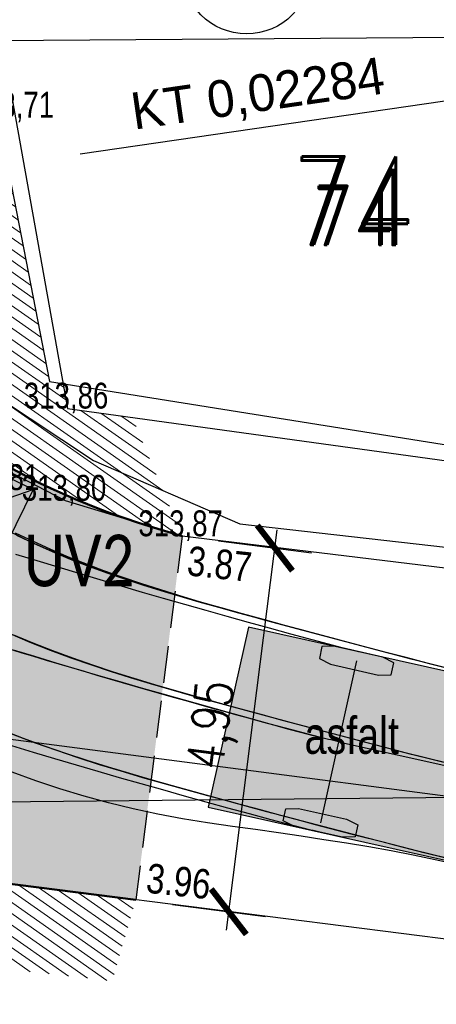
# Model space of a CAD drawing. Extents: x -783215 to -782699, y -1044860 to -1044498.
# Tile 27 of 60: x -783057.12 to -783051.47, y -1044726.63 to -1044713.29. Entities that reach past the tile are written whole.
import ezdxf
from ezdxf.enums import TextEntityAlignment as Align

# ---------------------------------------------------------------- set-up
doc = ezdxf.new("R2010")
doc.units = 0
doc.header["$MEASUREMENT"] = 0
doc.header["$PDSIZE"] = 0.2
doc.linetypes.add('ČÁRKOVANÁ', pattern=[0.75, 0.5, -0.25])
doc.layers.get('0').update_dxf_attribs({"linetype": 'CONTINUOUS'})
doc.layers.get('Defpoints').update_dxf_attribs({"linetype": 'CONTINUOUS'})
for name, color, linetype in [('51_DRAHY_KOL_SITUACE', 21, 'CONTINUOUS'), ('51_OSY_NAPRAV_SITUACE', 51, 'CONTINUOUS'), ('51_VNEJSI_OBRYS_SITUACE', 4, 'CONTINUOUS'), ('51_VOZIDLO', 7, 'CONTINUOUS'), ('51_VOZIDLO_INITIAL_POS', 7, 'CONTINUOUS'), ('A_kóty', 1, 'CONTINUOUS'), ('A_PŘÍČNÉ ŘEZY', 6, 'CONTINUOUS'), ('A_výšky a sklony', 1, 'CONTINUOUS'), ('C3D_Trasa-Popisy trasy', 1, 'CONTINUOUS'), ('K-HRANA KOMUNIKACE', 1, 'CONTINUOUS'), ('KN_POZEMKY 500', 140, 'CONTINUOUS'), ('KN_čísla parcel', 140, 'CONTINUOUS'), ('S_CETIN_METALIKA', 6, 'SDELSPOJO'), ('S_KAN_NÁVRH_ZN', 24, 'CONTINUOUS'), ('S_VODA', 150, 'VODVPITO'), ('Z_hrany ploch', 7, 'CONTINUOUS'), ('Z_oploceni', 64, 'PLOTDRTL'), ('Z_Popisy', 7, 'CONTINUOUS')]:
    doc.layers.add(name, color=color, linetype=linetype)
for name, color, linetype, lineweight in [('K_VOZOVKA', 242, 'CONTINUOUS', 50), ('KN_hranice pozemků', 140, 'CONTINUOUS', 30), ('S_UV NOVÉ', 14, 'CONTINUOUS', 30), ('Z_VÝŠKY', 7, 'CONTINUOUS', 9), ('Z_VÝŠKY NETISK', 252, 'CONTINUOUS', 9), ('šrafy-živice', 9, 'CONTINUOUS', 13)]:
    doc.layers.add(name, color=color, linetype=linetype, lineweight=lineweight)
doc.layers.add('šrafy zeleň', color=7, linetype='CONTINUOUS', lineweight=13, true_color=0xdaf1b1)
doc.styles.add('Legend', font='calibri.ttf')
doc.styles.add('ROMAND', font='romand', dxfattribs={"height": 0.2})
doc.styles.add('ROMANS', font='romans.shx', dxfattribs={"width": 0.8})
doc.styles.add('Style-cs_Working', font='cs_Working.shx')
doc.styles.add('znacky', font='arial.ttf')
doc.linetypes.add('PLOTDRTL', pattern='A,5,[95,civil.shx,S=1,R=0,X=0,Y=0],5', length=10)
doc.linetypes.add('SDELSPOJO', pattern='A,7,-6,[31,civil.shx,S=1,R=0,X=0,Y=0],-6', length=19)
doc.linetypes.add('VODVPITO', pattern='A,7,-6.5,[2,civil.shx,S=1,R=0,X=0,Y=0],-6.5', length=20)
doc.dimstyles.new('situ 250', dxfattribs={"dimscale": 0.25, "dimtxt": 2, "dimasz": 2.2, "dimexe": 2, "dimexo": 2, "dimgap": 0.8, "dimtad": 1, "dimrnd": 0.05, "dimzin": 3, "dimtxsty": 'ROMANS', "dimblk": 'ARCHTICK', "dimcen": 0.09, "dimdle": 1, "dimadec": 1, "dimazin": 3, "dimtfac": 1, "dimtofl": 0, "dimtmove": 0, "dimatfit": 2, "dimldrblk": 'TerminatorOpen_0.5', "dimfxl": 4, "dimfxlon": 1, "dimfrac": 2, "dimtzin": 3, "dimarcsym": 0})
pattern_1 = [(145, (0, 0), (-0.071697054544, -0.102394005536), [])]

# ---------------------------------------------------------------- blocks, each defined once
blk = doc.blocks.new('AeccTickCircle')
at = {"color": 0, "linetype": 'ByBlock', "lineweight": -2}
blk.add_circle((0, 0), 0.5, dxfattribs=at)
blk = doc.blocks.new('UV')
at = {"layer": 'S_KAN_NÁVRH_ZN', "linetype": 'Continuous', "lineweight": 30, "ltscale": 0.7}
h = blk.add_hatch(color=256, dxfattribs=at)
h.dxf.hatch_style = 1
h.paths.add_polyline_path([(-0.8, 0.4), (-0.8, -0.4), (0, -0.4)])
blk.add_lwpolyline([(-0.8, 0.4), (0, 0.4), (0, -0.4), (-0.8, -0.4), (-0.8, 0.4), (0, -0.4)], dxfattribs=at)
blk = doc.blocks.new('_ArchTick')
at = {"color": 0, "linetype": 'ByBlock', "const_width": 0.15}
blk.add_lwpolyline([(-0.5, -0.5), (0.5, 0.5)], dxfattribs=at)
blk = doc.blocks.new('*D100')
at = {"layer": 'A_kóty', "color": 0, "linetype": 'ByBlock', "lineweight": -2, "ltscale": 2500, "transparency": 16777216}
for p, q in [((-783054.32, -1044725.621), (-783053.632, -1044720.198)), ((-783054.426, -1044720.349), (-783053.167, -1044720.509)), ((-783055.051, -1044725.276), (-783053.792, -1044725.436))]:
    blk.add_line(p, q, dxfattribs=at)
at = {"layer": 'Defpoints', "color": 0, "linetype": 'ByBlock', "ltscale": 2500, "transparency": 16777216}
for p in [(-783054.922, -1044720.286), (-783053.663, -1044720.446), (-783055.547, -1044725.213)]:
    blk.add_point(p, dxfattribs=at)
at = {"layer": 'A_kóty', "color": 0, "linetype": 'ByBlock', "lineweight": -2, "ltscale": 2500, "transparency": 16777216, "xscale": 0.55, "yscale": 0.55, "zscale": 0.55}
for p, rotation in [((-783053.663, -1044720.446), 82.76691656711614), ((-783054.288, -1044725.373), 262.7669165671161)]:
    blk.add_blockref('_ArchTick', p, dxfattribs=dict(at, rotation=rotation))
at = {"layer": 'A_kóty', "color": 0, "linetype": 'ByBlock', "ltscale": 2500, "transparency": 16777216, "insert": (-783054.469, -1044722.847), "char_height": 0.5, "attachment_point": 5, "rotation": 82.7669, "style": 'ROMANS'}
blk.add_mtext('4,95', dxfattribs=at)
blk = doc.blocks.new('TerminatorOpen_0.5')
at = {"color": 0, "linetype": 'ByBlock', "lineweight": -2}
for q in [(-1, 0.25), (-1, 0), (-1, -0.25)]:
    blk.add_line((0, 0), q, dxfattribs=at)

msp = doc.modelspace()

# ---------------------------------------------------------------- hatches: boundary and pattern name
at = {"layer": '51_VOZIDLO', "linetype": 'ByBlock', "true_color": 0x2f8dd0, "transparency": 33554560}
h = msp.add_hatch(color=142, dxfattribs=at)
h.dxf.hatch_style = 2
h.paths.add_polyline_path([(-783054.566, -1044723.956), (-783044.905, -1044726.118), (-783044.359, -1044723.678), (-783054.02, -1044721.516)])
at = {"layer": '51_VOZIDLO', "linetype": 'ByBlock', "transparency": 33554560}
h = msp.add_hatch(color=9, dxfattribs=at)
h.dxf.hatch_style = 2
h.paths.add_polyline_path([(-783052.852, -1044721.777), (-783053.024, -1044721.782), (-783053.06, -1044721.944), (-783052.907, -1044722.021), (-783052.256, -1044722.167), (-783052.084, -1044722.163), (-783052.048, -1044722), (-783052.201, -1044721.923)])
h = msp.add_hatch(color=9, dxfattribs=at)
h.dxf.hatch_style = 2
h.paths.add_polyline_path([(-783053.398, -1044724.217), (-783053.552, -1044724.14), (-783053.515, -1044723.977), (-783053.343, -1044723.973), (-783052.693, -1044724.119), (-783052.539, -1044724.196), (-783052.576, -1044724.358), (-783052.747, -1044724.363)])
at = {"layer": 'šrafy zeleň', "linetype": 'ByBlock', "ltscale": 2500}
h = msp.add_hatch(dxfattribs=at)
h.set_pattern_fill('ANSI31', color=256, angle=100)
h.set_pattern_definition(pattern_1)
edge = h.paths.add_edge_path()
edge.add_line((-783063.031, -1044704.639), (-783063.395, -1044704.74))
edge.add_line((-783063.395, -1044704.74), (-783062.312, -1044712.219))
edge.add_arc((-783054.833, -1044711.31), 7.533, 186.9327, 207.0515)
edge.add_line((-783061.543, -1044714.736), (-783063.031, -1044704.639))
edge = h.paths.add_edge_path()
edge.add_line((-783061.962, -1044706.945), (-783062.29, -1044704.595))
edge.add_line((-783062.29, -1044704.595), (-783062.041, -1044704.365))
edge.add_line((-783062.041, -1044704.365), (-783063.031, -1044704.639))
edge.add_line((-783063.031, -1044704.639), (-783061.543, -1044714.736))
edge.add_arc((-783052.444, -1044710.587), 10, 204.5093, 224.0179)
edge.add_line((-783059.635, -1044717.536), (-783060.565, -1044713.644))
edge.add_line((-783060.565, -1044713.644), (-783061.962, -1044706.945))
h.paths.add_polyline_path([(-783059.47, -1044704.15), (-783061.605, -1044704.245), (-783062.041, -1044704.365), (-783062.29, -1044704.595), (-783061.962, -1044706.945), (-783060.565, -1044713.644), (-783057.429, -1044714.552), (-783057.62, -1044713.57)])
edge = h.paths.add_edge_path()
edge.add_line((-783057.429, -1044714.552), (-783060.565, -1044713.644))
edge.add_line((-783060.565, -1044713.644), (-783059.635, -1044717.536))
edge.add_arc((-783052.444, -1044710.587), 10, 224.0179, 232.4799)
edge.add_arc((-783052.308, -1044710.368), 10.257, 232.6255, 255.2357)
edge.add_line((-783054.922, -1044720.286), (-783055.596, -1044718.677))
edge.add_line((-783055.596, -1044718.677), (-783056.475, -1044718.556))
edge.add_line((-783056.475, -1044718.556), (-783056.535, -1044718.219))
edge.add_line((-783056.535, -1044718.219), (-783056.72, -1044718.19))
edge.add_line((-783056.72, -1044718.19), (-783057.429, -1044714.552))
h.paths.add_polyline_path([(-783059.508, -1044703.992), (-783060.727, -1044704.002), (-783061.605, -1044704.245), (-783059.47, -1044704.15)])
h = msp.add_hatch(dxfattribs=at)
h.set_pattern_fill('ANSI31', color=256, angle=100)
h.set_pattern_definition(pattern_1)
edge = h.paths.add_edge_path()
edge.add_arc((-783061.107, -1044730.556), 6, 112.8186, 136.8471)
edge.add_line((-783065.484, -1044726.452), (-783065.749, -1044726.734))
edge.add_line((-783065.749, -1044726.734), (-783065.67, -1044729.196))
edge.add_line((-783065.67, -1044729.196), (-783063.434, -1044725.025))
edge = h.paths.add_edge_path()
edge.add_arc((-783061.107, -1044730.556), 6, 82.6907, 112.8186)
edge.add_line((-783063.434, -1044725.025), (-783065.67, -1044729.196))
edge.add_line((-783065.67, -1044729.196), (-783061.503, -1044725.676))
edge.add_line((-783061.503, -1044725.676), (-783055.87, -1044726.313))
edge.add_line((-783055.87, -1044726.313), (-783055.547, -1044725.213))
edge.add_line((-783055.547, -1044725.213), (-783060.344, -1044724.604))
at = {"layer": 'šrafy-živice', "ltscale": 0.2}
h = msp.add_hatch(color=256, dxfattribs=at)
h.dxf.hatch_style = 1
edge = h.paths.add_edge_path()
edge.add_line((-783070.118, -1044674.252), (-783086.415, -1044653.592))
edge.add_line((-783086.415, -1044653.592), (-783087.947, -1044651.65))
edge.add_arc((-783084.721, -1044649.139), 4.088, 143.0091, 217.8897, ccw=False)
edge.add_line((-783087.986, -1044646.68), (-783088.419, -1044646.43))
edge.add_arc((-783084.72, -1044649.142), 4.587, 143.751, 217.8935)
edge.add_line((-783088.34, -1044651.96), (-783086.808, -1044653.901))
edge.add_line((-783086.808, -1044653.901), (-783091.961, -1044657.963))
edge.add_line((-783091.961, -1044657.963), (-783096.428, -1044653.152))
edge.add_arc((-783098.993, -1044655.533), 3.5, 42.8727, 67.4806)
edge.add_line((-783097.652, -1044652.3), (-783098.029, -1044652.144))
edge.add_line((-783098.029, -1044652.144), (-783098.201, -1044652.588))
edge.add_line((-783098.201, -1044652.588), (-783098.209, -1044652.611))
edge.add_line((-783098.209, -1044652.611), (-783097.844, -1044652.762))
edge.add_arc((-783098.993, -1044655.533), 3, 12.7821, 67.4806, ccw=False)
edge.add_line((-783096.067, -1044654.87), (-783091.192, -1044676.357))
edge.add_arc((-783093.143, -1044676.799), 2, -83.6199, 12.7821, ccw=False)
edge.add_line((-783092.92, -1044678.787), (-783093.417, -1044678.843))
edge.add_line((-783093.417, -1044678.843), (-783092.973, -1044682.818))
edge.add_line((-783092.973, -1044682.818), (-783075.843, -1044680.902))
edge.add_arc((-783075.51, -1044683.884), 3, 8.2414, 96.3801, ccw=False)
edge.add_line((-783072.541, -1044683.454), (-783067.717, -1044716.761))
edge.add_arc((-783073.655, -1044717.621), 6, -43.1529, 8.2414, ccw=False)
edge.add_line((-783069.277, -1044721.725), (-783072.712, -1044725.388))
edge.add_arc((-783063.958, -1044733.596), 12, 136.8471, 187.7607)
edge.add_line((-783075.848, -1044735.216), (-783075.652, -1044736.654))
edge.add_line((-783075.652, -1044736.654), (-783070.963, -1044736.015))
edge.add_line((-783070.963, -1044736.015), (-783071.022, -1044735.567))
edge.add_arc((-783065.073, -1044734.785), 6, 136.8471, 187.4869, ccw=False)
edge.add_line((-783069.45, -1044730.682), (-783065.484, -1044726.452))
edge.add_arc((-783061.107, -1044730.556), 6, 82.6908, 136.847, ccw=False)
edge.add_line((-783060.344, -1044724.604), (-783055.547, -1044725.213))
edge.add_line((-783055.547, -1044725.213), (-783054.922, -1044720.286))
edge.add_arc((-783052.411, -1044710.567), 10.038, 189.47, 255.5127, ccw=False)
edge.add_line((-783062.312, -1044712.219), (-783066.638, -1044682.347))
edge.add_arc((-783083.463, -1044684.784), 17, 8.2414, 38.2827)
edge = h.paths.add_edge_path(flags=16)
edge.add_line((-783087.592, -1044671.888), (-783089.061, -1044665.413))
edge.add_arc((-783088.085, -1044665.192), 1, 38.2452, 192.7821, ccw=False)
edge.add_line((-783087.3, -1044664.573), (-783083.19, -1044669.787))
edge.add_arc((-783085.154, -1044671.335), 2.5, -167.2179, 38.2452, ccw=False)

# ---------------------------------------------------------------- linework, layer by layer
at = {"linetype": 'ByBlock'}
msp.add_arc((-783021.507, -1044604.192), 122.935, 252.41642, 255.0874, dxfattribs=at)
at = {"layer": '51_DRAHY_KOL_SITUACE', "linetype": 'ByBlock'}
for p, q in [((-783057, -1044720.351), (-783057.227, -1044720.242)), ((-783056.923, -1044720.389), (-783057.162, -1044720.274)), ((-783056.765, -1044720.456), (-783057, -1044720.351)), ((-783056.68, -1044720.498), (-783056.923, -1044720.389)), ((-783056.888, -1044720.621), (-783057.174, -1044720.534)), ((-783056.523, -1044720.557), (-783056.765, -1044720.456)), ((-783056.435, -1044720.6), (-783056.68, -1044720.498)), ((-783056.275, -1044720.655), (-783056.523, -1044720.557)), ((-783056.603, -1044720.707), (-783056.888, -1044720.621)), ((-783056.317, -1044720.793), (-783056.603, -1044720.707)), ((-783056.187, -1044720.696), (-783056.435, -1044720.6)), ((-783056.02, -1044720.749), (-783056.275, -1044720.655)), ((-783055.937, -1044720.786), (-783056.187, -1044720.696)), ((-783056.03, -1044720.878), (-783056.317, -1044720.793)), ((-783055.76, -1044720.84), (-783056.02, -1044720.749)), ((-783055.699, -1044720.868), (-783055.937, -1044720.786)), ((-783055.495, -1044720.928), (-783055.76, -1044720.84)), ((-783055.744, -1044720.962), (-783056.03, -1044720.878)), ((-783055.457, -1044721.046), (-783055.744, -1044720.962)), ((-783055.454, -1044720.947), (-783055.699, -1044720.868)), ((-783055.224, -1044721.013), (-783055.495, -1044720.928)), ((-783055.204, -1044721.025), (-783055.454, -1044720.947)), ((-783055.171, -1044721.129), (-783055.457, -1044721.046)), ((-783054.95, -1044721.096), (-783055.224, -1044721.013)), ((-783054.948, -1044721.102), (-783055.204, -1044721.025)), ((-783054.671, -1044721.177), (-783054.95, -1044721.096)), ((-783054.688, -1044721.178), (-783054.948, -1044721.102)), ((-783054.884, -1044721.211), (-783055.171, -1044721.129)), ((-783054.596, -1044721.293), (-783054.884, -1044721.211)), ((-783054.422, -1044721.252), (-783054.688, -1044721.178)), ((-783054.389, -1044721.256), (-783054.671, -1044721.177)), ((-783054.309, -1044721.374), (-783054.596, -1044721.293)), ((-783054.153, -1044721.327), (-783054.422, -1044721.252)), ((-783054.102, -1044721.336), (-783054.389, -1044721.256)), ((-783054.021, -1044721.454), (-783054.309, -1044721.374)), ((-783053.879, -1044721.401), (-783054.153, -1044721.327)), ((-783053.815, -1044721.416), (-783054.102, -1044721.336)), ((-783053.734, -1044721.533), (-783054.021, -1044721.454)), ((-783053.602, -1044721.475), (-783053.879, -1044721.401)), ((-783053.527, -1044721.495), (-783053.815, -1044721.416)), ((-783053.322, -1044721.551), (-783053.602, -1044721.475)), ((-783053.239, -1044721.573), (-783053.527, -1044721.495)), ((-783053.446, -1044721.612), (-783053.734, -1044721.533)), ((-783053.157, -1044721.69), (-783053.446, -1044721.612)), ((-783053.039, -1044721.627), (-783053.322, -1044721.551)), ((-783052.951, -1044721.651), (-783053.239, -1044721.573)), ((-783052.751, -1044721.704), (-783053.039, -1044721.627)), ((-783052.869, -1044721.767), (-783053.157, -1044721.69)), ((-783052.663, -1044721.727), (-783052.951, -1044721.651)), ((-783052.835, -1044721.776), (-783052.869, -1044721.767)), ((-783052.801, -1044721.785), (-783052.835, -1044721.776)), ((-783052.463, -1044721.78), (-783052.751, -1044721.704)), ((-783052.374, -1044721.803), (-783052.663, -1044721.727)), ((-783052.174, -1044721.856), (-783052.463, -1044721.78)), ((-783052.767, -1044721.793), (-783052.801, -1044721.785)), ((-783052.733, -1044721.802), (-783052.767, -1044721.793)), ((-783052.699, -1044721.81), (-783052.733, -1044721.802)), ((-783052.664, -1044721.819), (-783052.699, -1044721.81)), ((-783052.63, -1044721.827), (-783052.664, -1044721.819)), ((-783052.596, -1044721.835), (-783052.63, -1044721.827)), ((-783052.561, -1044721.843), (-783052.596, -1044721.835)), ((-783052.527, -1044721.85), (-783052.561, -1044721.843)), ((-783052.085, -1044721.879), (-783052.374, -1044721.803)), ((-783051.885, -1044721.931), (-783052.174, -1044721.856)), ((-783051.797, -1044721.954), (-783052.085, -1044721.879)), ((-783051.596, -1044722.005), (-783051.885, -1044721.931)), ((-783051.508, -1044722.028), (-783051.797, -1044721.954)), ((-783051.307, -1044722.078), (-783051.596, -1044722.005)), ((-783051.218, -1044722.101), (-783051.508, -1044722.028)), ((-783057.073, -1044723.024), (-783057.359, -1044722.914)), ((-783056.909, -1044723.09), (-783057.218, -1044722.974)), ((-783056.786, -1044723.129), (-783057.073, -1044723.024)), ((-783056.621, -1044723.191), (-783056.909, -1044723.09)), ((-783056.937, -1044723.215), (-783057.229, -1044723.127)), ((-783056.645, -1044723.301), (-783056.937, -1044723.215)), ((-783056.497, -1044723.229), (-783056.786, -1044723.129)), ((-783056.331, -1044723.288), (-783056.621, -1044723.191)), ((-783056.207, -1044723.324), (-783056.497, -1044723.229)), ((-783056.353, -1044723.387), (-783056.645, -1044723.301)), ((-783056.039, -1044723.382), (-783056.331, -1044723.288)), ((-783055.918, -1044723.415), (-783056.207, -1044723.324)), ((-783055.747, -1044723.471), (-783056.039, -1044723.382)), ((-783056.06, -1044723.472), (-783056.353, -1044723.387)), ((-783055.768, -1044723.557), (-783056.06, -1044723.472)), ((-783055.628, -1044723.502), (-783055.918, -1044723.415)), ((-783055.453, -1044723.558), (-783055.747, -1044723.471)), ((-783055.339, -1044723.586), (-783055.628, -1044723.502)), ((-783055.475, -1044723.64), (-783055.768, -1044723.557)), ((-783055.181, -1044723.723), (-783055.475, -1044723.64)), ((-783055.159, -1044723.641), (-783055.453, -1044723.558)), ((-783055.052, -1044723.667), (-783055.339, -1044723.586)), ((-783054.865, -1044723.723), (-783055.159, -1044723.641)), ((-783054.888, -1044723.806), (-783055.181, -1044723.723)), ((-783054.758, -1044723.749), (-783055.052, -1044723.667)), ((-783054.572, -1044723.803), (-783054.865, -1044723.723)), ((-783054.465, -1044723.83), (-783054.758, -1044723.749)), ((-783054.595, -1044723.887), (-783054.888, -1044723.806)), ((-783054.301, -1044723.968), (-783054.595, -1044723.887)), ((-783054.28, -1044723.882), (-783054.572, -1044723.803)), ((-783054.171, -1044723.91), (-783054.465, -1044723.83)), ((-783053.99, -1044723.96), (-783054.28, -1044723.882)), ((-783053.877, -1044723.99), (-783054.171, -1044723.91)), ((-783054.007, -1044724.048), (-783054.301, -1044723.968)), ((-783053.713, -1044724.127), (-783054.007, -1044724.048)), ((-783053.702, -1044724.038), (-783053.99, -1044723.96)), ((-783053.583, -1044724.069), (-783053.877, -1044723.99)), ((-783053.407, -1044724.116), (-783053.702, -1044724.038)), ((-783053.418, -1044724.206), (-783053.713, -1044724.127)), ((-783053.289, -1044724.148), (-783053.583, -1044724.069)), ((-783053.113, -1044724.194), (-783053.407, -1044724.116)), ((-783052.995, -1044724.225), (-783053.289, -1044724.148)), ((-783053.384, -1044724.215), (-783053.418, -1044724.206)), ((-783053.349, -1044724.224), (-783053.384, -1044724.215)), ((-783053.315, -1044724.233), (-783053.349, -1044724.224)), ((-783053.28, -1044724.241), (-783053.315, -1044724.233)), ((-783053.245, -1044724.25), (-783053.28, -1044724.241)), ((-783053.211, -1044724.258), (-783053.245, -1044724.25)), ((-783053.176, -1044724.266), (-783053.211, -1044724.258)), ((-783053.142, -1044724.274), (-783053.176, -1044724.266)), ((-783053.107, -1044724.282), (-783053.142, -1044724.274)), ((-783052.819, -1044724.271), (-783053.113, -1044724.194)), ((-783053.073, -1044724.29), (-783053.107, -1044724.282)), ((-783052.7, -1044724.302), (-783052.995, -1044724.225)), ((-783052.524, -1044724.348), (-783052.819, -1044724.271)), ((-783052.405, -1044724.378), (-783052.7, -1044724.302)), ((-783052.229, -1044724.423), (-783052.524, -1044724.348)), ((-783052.11, -1044724.454), (-783052.405, -1044724.378)), ((-783051.934, -1044724.499), (-783052.229, -1044724.423)), ((-783051.815, -1044724.528), (-783052.11, -1044724.454)), ((-783051.639, -1044724.573), (-783051.934, -1044724.499)), ((-783051.52, -1044724.602), (-783051.815, -1044724.528)), ((-783051.343, -1044724.646), (-783051.639, -1044724.573)), ((-783051.224, -1044724.676), (-783051.52, -1044724.602))]:
    msp.add_line(p, q, dxfattribs=at)
at = {"layer": '51_OSY_NAPRAV_SITUACE', "linetype": 'ByBlock'}
for p, q in [((-783056.98, -1044721.725), (-783057.254, -1044721.609)), ((-783056.941, -1044721.736), (-783057.204, -1044721.627)), ((-783056.703, -1044721.835), (-783056.98, -1044721.725)), ((-783056.674, -1044721.84), (-783056.941, -1044721.736)), ((-783056.916, -1044721.917), (-783057.205, -1044721.83)), ((-783056.627, -1044722.004), (-783056.916, -1044721.917)), ((-783056.423, -1044721.938), (-783056.703, -1044721.835)), ((-783056.403, -1044721.939), (-783056.674, -1044721.84)), ((-783056.338, -1044722.09), (-783056.627, -1044722.004)), ((-783056.16, -1044722.029), (-783056.423, -1044721.938)), ((-783056.129, -1044722.034), (-783056.403, -1044721.939)), ((-783055.893, -1044722.118), (-783056.16, -1044722.029)), ((-783055.851, -1044722.126), (-783056.129, -1044722.034)), ((-783056.049, -1044722.175), (-783056.338, -1044722.09)), ((-783055.759, -1044722.259), (-783056.049, -1044722.175)), ((-783055.622, -1044722.203), (-783055.893, -1044722.118)), ((-783055.571, -1044722.214), (-783055.851, -1044722.126)), ((-783055.469, -1044722.343), (-783055.759, -1044722.259)), ((-783055.347, -1044722.287), (-783055.622, -1044722.203)), ((-783055.289, -1044722.299), (-783055.571, -1044722.214)), ((-783055.07, -1044722.368), (-783055.347, -1044722.287)), ((-783055.005, -1044722.381), (-783055.289, -1044722.299)), ((-783055.179, -1044722.426), (-783055.469, -1044722.343)), ((-783054.889, -1044722.508), (-783055.179, -1044722.426)), ((-783054.791, -1044722.447), (-783055.07, -1044722.368)), ((-783054.721, -1044722.461), (-783055.005, -1044722.381)), ((-783054.509, -1044722.525), (-783054.791, -1044722.447)), ((-783054.599, -1044722.59), (-783054.889, -1044722.508)), ((-783054.43, -1044722.543), (-783054.721, -1044722.461)), ((-783054.226, -1044722.602), (-783054.509, -1044722.525)), ((-783054.14, -1044722.623), (-783054.43, -1044722.543)), ((-783054.308, -1044722.67), (-783054.599, -1044722.59)), ((-783054.017, -1044722.751), (-783054.308, -1044722.67)), ((-783053.941, -1044722.678), (-783054.226, -1044722.602)), ((-783053.849, -1044722.703), (-783054.14, -1044722.623)), ((-783053.656, -1044722.755), (-783053.941, -1044722.678)), ((-783053.558, -1044722.782), (-783053.849, -1044722.703)), ((-783053.726, -1044722.83), (-783054.017, -1044722.751)), ((-783053.435, -1044722.909), (-783053.726, -1044722.83)), ((-783053.371, -1044722.832), (-783053.656, -1044722.755)), ((-783053.267, -1044722.86), (-783053.558, -1044722.782)), ((-783053.079, -1044722.91), (-783053.371, -1044722.832)), ((-783053.144, -1044722.987), (-783053.435, -1044722.909)), ((-783052.976, -1044722.937), (-783053.267, -1044722.86)), ((-783052.788, -1044722.987), (-783053.079, -1044722.91)), ((-783052.684, -1044723.014), (-783052.976, -1044722.937)), ((-783053.109, -1044722.996), (-783053.144, -1044722.987)), ((-783053.075, -1044723.004), (-783053.109, -1044722.996)), ((-783053.041, -1044723.013), (-783053.075, -1044723.004)), ((-783053.006, -1044723.022), (-783053.041, -1044723.013)), ((-783052.972, -1044723.03), (-783053.006, -1044723.022)), ((-783052.938, -1044723.038), (-783052.972, -1044723.03)), ((-783052.903, -1044723.046), (-783052.938, -1044723.038)), ((-783052.869, -1044723.054), (-783052.903, -1044723.046)), ((-783052.834, -1044723.062), (-783052.869, -1044723.054)), ((-783052.8, -1044723.07), (-783052.834, -1044723.062)), ((-783052.496, -1044723.064), (-783052.788, -1044722.987)), ((-783052.393, -1044723.09), (-783052.684, -1044723.014)), ((-783052.205, -1044723.139), (-783052.496, -1044723.064)), ((-783052.101, -1044723.166), (-783052.393, -1044723.09)), ((-783051.913, -1044723.214), (-783052.205, -1044723.139)), ((-783051.809, -1044723.241), (-783052.101, -1044723.166)), ((-783051.621, -1044723.288), (-783051.913, -1044723.214)), ((-783051.517, -1044723.315), (-783051.809, -1044723.241)), ((-783051.328, -1044723.362), (-783051.621, -1044723.288)), ((-783051.224, -1044723.388), (-783051.517, -1044723.315))]:
    msp.add_line(p, q, dxfattribs=at)
at = {"layer": '51_VNEJSI_OBRYS_SITUACE', "linetype": 'ByBlock'}
for p, q in [((-783057.184, -1044720.238), (-783056.704, -1044720.462)), ((-783056.704, -1044720.462), (-783056.466, -1044720.563)), ((-783056.466, -1044720.563), (-783055.987, -1044720.748)), ((-783055.987, -1044720.748), (-783055.738, -1044720.836)), ((-783055.738, -1044720.836), (-783055.483, -1044720.922)), ((-783055.483, -1044720.922), (-783054.958, -1044721.087)), ((-783054.958, -1044721.087), (-783054.688, -1044721.168)), ((-783054.688, -1044721.168), (-783054.414, -1044721.247)), ((-783054.414, -1044721.247), (-783054.137, -1044721.325)), ((-783054.137, -1044721.325), (-783053.856, -1044721.403)), ((-783053.856, -1044721.403), (-783053.571, -1044721.481)), ((-783053.571, -1044721.481), (-783053.283, -1044721.559)), ((-783053.283, -1044721.559), (-783052.995, -1044721.637)), ((-783052.995, -1044721.637), (-783052.706, -1044721.714)), ((-783052.706, -1044721.714), (-783052.418, -1044721.79)), ((-783052.418, -1044721.79), (-783052.129, -1044721.865)), ((-783052.129, -1044721.865), (-783051.841, -1044721.94)), ((-783051.841, -1044721.94), (-783051.552, -1044722.014)), ((-783051.552, -1044722.014), (-783051.262, -1044722.088)), ((-783056.903, -1044723.6), (-783057.226, -1044723.484)), ((-783056.578, -1044723.707), (-783056.903, -1044723.6)), ((-783056.25, -1044723.806), (-783056.578, -1044723.707)), ((-783055.919, -1044723.896), (-783056.25, -1044723.806)), ((-783055.586, -1044723.977), (-783055.919, -1044723.896)), ((-783055.251, -1044724.05), (-783055.586, -1044723.977)), ((-783054.914, -1044724.114), (-783055.251, -1044724.05)), ((-783054.576, -1044724.17), (-783054.914, -1044724.114)), ((-783054.237, -1044724.217), (-783054.576, -1044724.17)), ((-783053.926, -1044724.261), (-783054.237, -1044724.217)), ((-783053.615, -1044724.306), (-783053.926, -1044724.261)), ((-783053.306, -1044724.351), (-783053.615, -1044724.306)), ((-783052.998, -1044724.397), (-783053.306, -1044724.351)), ((-783052.692, -1044724.445), (-783052.998, -1044724.397)), ((-783052.388, -1044724.496), (-783052.692, -1044724.445)), ((-783052.086, -1044724.55), (-783052.388, -1044724.496)), ((-783051.786, -1044724.607), (-783052.086, -1044724.55)), ((-783051.489, -1044724.668), (-783051.786, -1044724.607)), ((-783051.195, -1044724.734), (-783051.489, -1044724.668))]:
    msp.add_line(p, q, dxfattribs=at)
at = {"layer": '51_VOZIDLO', "color": 7, "linetype": 'ByBlock', "true_color": 0x000000}
for p, q in [((-783054.02, -1044721.516), (-783054.566, -1044723.956)), ((-783044.359, -1044723.678), (-783054.02, -1044721.516)), ((-783053.024, -1044721.782), (-783053.06, -1044721.944)), ((-783052.852, -1044721.777), (-783053.024, -1044721.782)), ((-783052.201, -1044721.923), (-783052.852, -1044721.777)), ((-783053.06, -1044721.944), (-783052.907, -1044722.021)), ((-783052.554, -1044721.972), (-783053.045, -1044724.168)), ((-783052.907, -1044722.021), (-783052.256, -1044722.167)), ((-783052.048, -1044722), (-783052.201, -1044721.923)), ((-783052.084, -1044722.163), (-783052.048, -1044722)), ((-783052.256, -1044722.167), (-783052.084, -1044722.163)), ((-783052.8, -1044723.07), (-783048.145, -1044724.112)), ((-783054.566, -1044723.956), (-783044.905, -1044726.118)), ((-783053.552, -1044724.14), (-783053.515, -1044723.977)), ((-783053.515, -1044723.977), (-783053.343, -1044723.973)), ((-783053.343, -1044723.973), (-783052.693, -1044724.119)), ((-783053.398, -1044724.217), (-783053.552, -1044724.14)), ((-783052.693, -1044724.119), (-783052.539, -1044724.196)), ((-783052.747, -1044724.363), (-783053.398, -1044724.217)), ((-783052.539, -1044724.196), (-783052.576, -1044724.358)), ((-783052.576, -1044724.358), (-783052.747, -1044724.363))]:
    msp.add_line(p, q, dxfattribs=at)
at = {"layer": '51_VOZIDLO_INITIAL_POS', "linetype": 'ByBlock'}
for p, q in [((-783054.02, -1044721.516), (-783054.566, -1044723.956)), ((-783044.359, -1044723.678), (-783054.02, -1044721.516)), ((-783053.024, -1044721.782), (-783053.06, -1044721.944)), ((-783052.852, -1044721.777), (-783053.024, -1044721.782)), ((-783052.201, -1044721.923), (-783052.852, -1044721.777)), ((-783053.06, -1044721.944), (-783052.907, -1044722.021)), ((-783052.907, -1044722.021), (-783052.256, -1044722.167)), ((-783052.048, -1044722), (-783052.201, -1044721.923)), ((-783052.084, -1044722.163), (-783052.048, -1044722)), ((-783052.256, -1044722.167), (-783052.084, -1044722.163)), ((-783054.566, -1044723.956), (-783044.905, -1044726.118)), ((-783053.552, -1044724.14), (-783053.515, -1044723.977)), ((-783053.515, -1044723.977), (-783053.343, -1044723.973)), ((-783053.343, -1044723.973), (-783052.693, -1044724.119)), ((-783053.398, -1044724.217), (-783053.552, -1044724.14)), ((-783052.693, -1044724.119), (-783052.539, -1044724.196)), ((-783052.747, -1044724.363), (-783053.398, -1044724.217)), ((-783052.539, -1044724.196), (-783052.576, -1044724.358)), ((-783052.576, -1044724.358), (-783052.747, -1044724.363))]:
    msp.add_line(p, q, dxfattribs=at)
at = {"layer": 'C3D_Trasa-Popisy trasy', "color": 1, "linetype": 'Continuous', "lineweight": -3}
msp.add_line((-783056.305, -1044715.105), (-783051.357, -1044714.388), dxfattribs=at)
at = {"layer": 'K-HRANA KOMUNIKACE', "linetype": 'ČÁRKOVANÁ', "lineweight": 30}
msp.add_lwpolyline([(-783054.922, -1044720.286), (-783055.547, -1044725.213)], dxfattribs=at)
at = {"layer": 'K_VOZOVKA', "transparency": 33554687}
for points in [[(-783087.986, -1044646.68), (-783088.27, -1044647.172, 0.307074), (-783087.947, -1044651.65), (-783070.112, -1044674.26, -0.131692), (-783066.638, -1044682.347), (-783062.341, -1044712.021, 0.290701), (-783055.354, -1044720.154), (-783054.922, -1044720.286)], [(-783055.547, -1044725.213), (-783060.352, -1044724.603, 0.240449), (-783065.484, -1044726.452), (-783069.45, -1044730.682, 0.224626), (-783071.022, -1044735.567), (-783070.963, -1044736.015)]]:
    msp.add_lwpolyline(points, format="xyb", dxfattribs=at)
at = {"layer": 'KN_hranice pozemků', "linetype": 'Continuous'}
for p, q in [((-783057.62, -1044713.57), (-783044.79, -1044713.48)), ((-783057.62, -1044713.57), (-783056.72, -1044718.19)), ((-783056.72, -1044718.19), (-783023.1, -1044723.55)), ((-783060.19, -1044723.91), (-783023.1, -1044723.55))]:
    msp.add_line(p, q, dxfattribs=at).dxf.unprotected_set("ltscale", 0)
at = {"layer": 'S_CETIN_METALIKA', "ltscale": 0.2, "flags": 128}
msp.add_lwpolyline([(-783059.13, -1044717.27), (-783056.12, -1044719.26), (-783054.14, -1044720.12), (-783043.1, -1044721.37), (-783042.03, -1044718.1), (-783039.24, -1044713.48)], dxfattribs=at)
at = {"layer": 'S_VODA', "ltscale": 0.2}
msp.add_lwpolyline([(-783082.142, -1044645.603), (-783070.479, -1044681.496), (-783064.019, -1044702.437), (-783060.335, -1044722.634), (-783029.968, -1044726.588)], dxfattribs=at)
at = {"layer": 'Z_hrany ploch', "linetype": 'Continuous'}
for p, q in [((-783056.503, -1044719.805), (-783058.175, -1044718.951)), ((-783054.922, -1044720.286), (-783056.503, -1044719.805)), ((-783047.785, -1044721.154), (-783054.922, -1044720.286)), ((-783048.015, -1044726.169), (-783060.606, -1044724.571))]:
    msp.add_line(p, q, dxfattribs=at).dxf.unprotected_set("ltscale", 0)
at = {"layer": 'Z_oploceni', "linetype": 'PLOTDRTL', "ltscale": 0.2}
for p, q in [((-783059.044, -1044704.228), (-783056.475, -1044718.556)), ((-783056.475, -1044718.556), (-783047.569, -1044719.781))]:
    msp.add_line(p, q, dxfattribs=at)

# ---------------------------------------------------------------- block references
at = {"layer": 'A_PŘÍČNÉ ŘEZY', "linetype": 'Continuous', "xscale": 1.75, "yscale": 1.75, "zscale": 1.75, "rotation": 8.241362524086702}
msp.add_blockref('AeccTickCircle', (-783054.046, -1044712.604), dxfattribs=at)
at = {"layer": 'S_KAN_NÁVRH_ZN', "linetype": 'Continuous', "transparency": 33554687, "rotation": 64.00127905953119}
msp.add_blockref('UV', (-783057.3, -1044719.478), dxfattribs=at)

# ---------------------------------------------------------------- texts
at = {"layer": 'A_výšky a sklony', "color": 5, "style": 'znacky', "width": 0.8}
for s, p in [('3.87', (-783054.867, -1044720.814)), ('3.96', (-783055.422, -1044725.113))]:
    msp.add_text(s, height=0.4, rotation=353.9556, dxfattribs=at).set_placement(p)
at = {"layer": 'C3D_Trasa-Popisy trasy', "color": 1, "linetype": 'Continuous', "lineweight": -3, "insert": (-783053.849, -1044714.623), "char_height": 0.5, "attachment_point": 8, "rotation": 8.2414, "style": 'Style-cs_Working'}
msp.add_mtext('KT 0,02284', dxfattribs=at)
at = {"layer": 'KN_POZEMKY 500', "linetype": 'Continuous', "style": 'ROMAND', "width": 0.8}
msp.add_text('74', height=1.2, dxfattribs=at).set_placement((-783052.599, -1044716.339), align=Align.CENTER)
at = {"layer": 'KN_čísla parcel', "linetype": 'Continuous', "style": 'ROMAND', "width": 0.8}
msp.add_text('74', height=0.8, dxfattribs=at).set_placement((-783052.599, -1044716.339), align=Align.CENTER)
at = {"layer": 'S_UV NOVÉ', "style": 'Legend', "width": 0.8}
msp.add_text('UV2', height=0.7, dxfattribs=at).set_placement((-783057.067, -1044720.965))
at = {"layer": 'Z_Popisy', "color": 7, "linetype": 'Continuous', "style": 'Style-cs_Working', "width": 0.8}
msp.add_text('asfalt', height=0.5, dxfattribs=at).set_placement((-783052.621, -1044722.984), align=Align.MIDDLE_CENTER)
at = {"layer": 'Z_VÝŠKY', "linetype": 'Continuous', "style": 'Style-cs_Working', "width": 0.8}
for s, p in [('313,71', (-783057.801, -1044714.615)), ('313,86', (-783057.066, -1044718.556)), ('313,80', (-783057.094, -1044719.805)), ('313,87', (-783055.513, -1044720.286))]:
    msp.add_text(s, height=0.35, dxfattribs=at).set_placement(p)
at = {"layer": 'Z_VÝŠKY NETISK', "linetype": 'Continuous', "style": 'Style-cs_Working', "width": 0.8}
msp.add_text('313,81', height=0.35, dxfattribs=at).set_placement((-783058.002, -1044719.661))

# ---------------------------------------------------------------- dimensions: what is measured, and where the dimension line sits
at = {"layer": 'A_kóty', "linetype": 'ByBlock', "ltscale": 2500}
dim = msp.add_aligned_dim(p1=(-783055.547, -1044725.213), p2=(-783054.922, -1044720.286), distance=-1.269, dimstyle='situ 250', dxfattribs=at)
dim.commit()
dim.dimension.update_dxf_attribs({"geometry": '*D100', "text_midpoint": (-783054.469, -1044722.847)})

doc.saveas('drawing.dxf')
